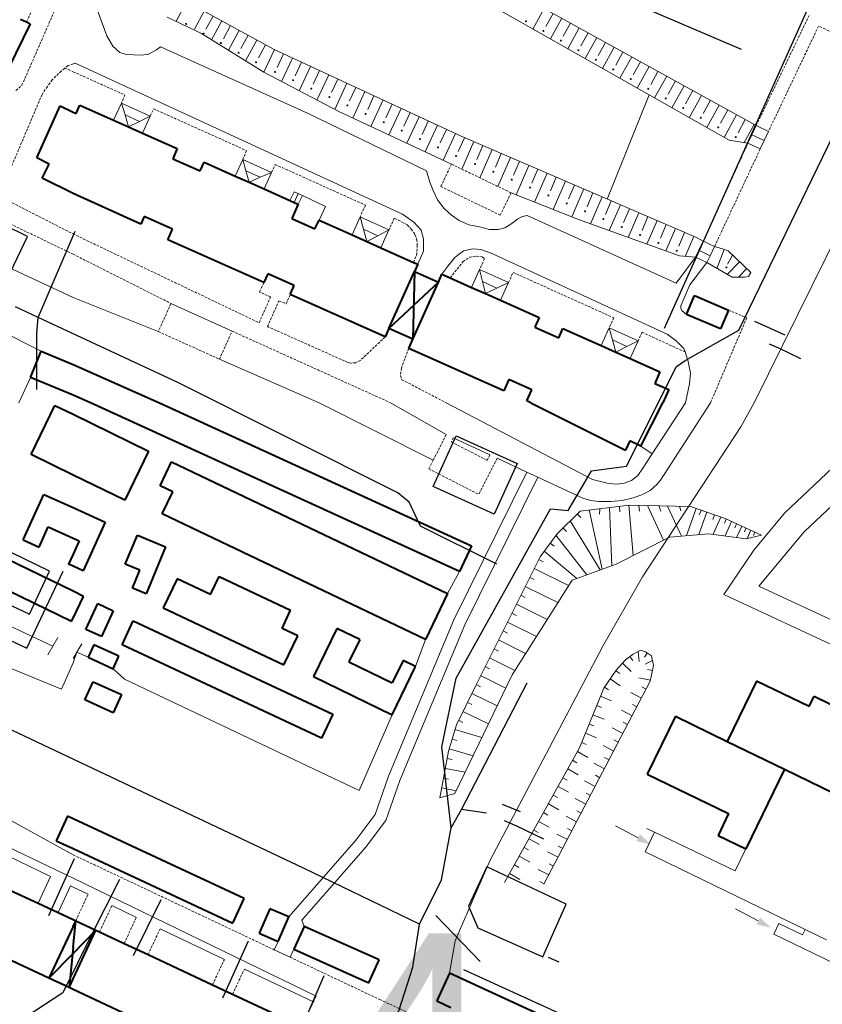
# Model space of a CAD drawing. Extents: x 13 to 4138, y -4831 to -1000.
# Tile 73 of 99: x 1989 to 2150, y -3121 to -2923. Entities that reach past the tile are written whole.
import ezdxf

# ---------------------------------------------------------------- set-up
doc = ezdxf.new("R2010")
doc.units = 0
doc.header["$MEASUREMENT"] = 0
doc.linetypes.add('DASHED', pattern=[0.75, 0.5, -0.25])
for name, color, linetype in [('11', 7, 'CONTINUOUS'), ('15', 7, 'CONTINUOUS'), ('24', 7, 'CONTINUOUS'), ('25', 7, 'CONTINUOUS'), ('37', 7, 'CONTINUOUS'), ('40', 7, 'CONTINUOUS'), ('6', 7, 'CONTINUOUS'), ('7', 7, 'CONTINUOUS'), ('границы команд_1', 10, 'CONTINUOUS'), ('ДЕТСКИЕ_ПЛОЩАДКИ', 6, 'CONTINUOUS'), ('ЛЕСТНИЦЫ', 6, 'CONTINUOUS'), ('ПЕШЕХОДНЫЕ_ДОРОЖКИ', 3, 'CONTINUOUS'), ('СПОРТИВНЫЕ_ПЛОЩАДКИ', 3, 'CONTINUOUS')]:
    doc.layers.add(name, color=color, linetype=linetype)
doc.styles.get("Standard").update_dxf_attribs({"font": 'txt', "height": 0.2})

msp = doc.modelspace()

# ---------------------------------------------------------------- linework, layer by layer
at = {"layer": '11', "color": 253, "linetype": 'Continuous', "lineweight": 0}
for p, q in [((2136.48, -3000), (2153.8, -2965.06)), ((1977.34, -2981.58), (1993.64, -2989.68)), ((1991.49, -2994.96), (1989.16, -3000)), ((2133.81, -3004.86), (2136.48, -3000)), ((2114.11, -3034.87), (2133.81, -3004.86)), ((1995.94, -3048.76), (1967.8, -3035.61)), ((2077.41, -3033.83), (2075.03, -3038.21)), ((2106.15, -3048.77), (2114.11, -3034.87)), ((1996.97, -3047.05), (1994.91, -3050.48)), ((2070.62, -3047.45), (2068.63, -3052.87)), ((2001.77, -3048.29), (2000.74, -3050)), ((2083.54, -3091.78), (2106.15, -3048.77)), ((2000.74, -3050), (2000, -3051.24)), ((2003.01, -3051.01), (2000.74, -3050)), ((2010.33, -3055.37), (2008.06, -3053.3)), ((2057.3, -3077.67), (2010.33, -3055.37)), ((2063.95, -3062.53), (2057.3, -3077.67)), ((2108.69, -3084.74), (2113.23, -3087.15)), ((2116.53, -3086.06), (2114.98, -3085.31)), ((2132.66, -3093.81), (2116.53, -3086.06)), ((2114.64, -3090.01), (2146.67, -3105.55)), ((2132.66, -3093.81), (2134.78, -3089.4)), ((2076.57, -3107.78), (2083.54, -3091.78)), ((2132.76, -3101.42), (2137.3, -3103.83)), ((2075.41, -3114.27), (2076.57, -3107.78))]:
    msp.add_line(p, q, dxfattribs=at)
msp.add_point((2000.74, -3050), dxfattribs=at)
for points in [[(2115.76, -3088.49), (2113.6, -3086.46), (2112.87, -3087.84)], [(2139.83, -3105.17), (2137.67, -3103.14), (2136.94, -3104.52)]]:
    msp.add_solid(points, dxfattribs=at)
at = {"layer": '15', "color": 253, "linetype": 'Continuous', "lineweight": 0}
for p, q in [((2141.44, -3104.34), (2140.42, -3106.45)), ((2146.15, -3106.62), (2141.44, -3104.34)), ((2140.42, -3106.45), (2155.05, -3113.55)), ((2146.67, -3105.55), (2146.15, -3106.62)), ((2146.67, -3105.55), (2150.97, -3107.64))]:
    msp.add_line(p, q, dxfattribs=at)
at = {"layer": '24', "color": 253, "linetype": 'DASHED', "lineweight": 0}
for p, q in [((1990.67, -2923.73), (1994.24, -2915.99)), ((1989.74, -2936.42), (1997.44, -2918.8)), ((2136.88, -2944.5), (2147.46, -2922.45)), ((2149.38, -2924.54), (2139.34, -2945.66)), ((2187.99, -2942.89), (2149.38, -2924.54)), ((1998.35, -2932.99), (1997.65, -2933.55)), ((1999, -2932.48), (1998.35, -2932.99)), ((1998.35, -2932.99), (2000, -2933.69)), ((2000, -2932.14), (1999, -2932.48)), ((2000.44, -2931.98), (2000, -2932.14)), ((1997.65, -2933.55), (1995.83, -2935.33)), ((2000, -2933.69), (2010.4, -2938.37)), ((1988.55, -2937.49), (1989.74, -2936.42)), ((1994.86, -2936.63), (1993.78, -2938.24)), ((1995.83, -2935.33), (1994.86, -2936.63)), ((1993.78, -2938.24), (1986.57, -2955.26)), ((2010.4, -2938.37), (2009.68, -2939.97)), ((2015.47, -2942.58), (2016.13, -2941.12)), ((2016.13, -2941.12), (2034.78, -2949.51)), ((2135.23, -2948.01), (2126.28, -2967.63)), ((2034.78, -2949.51), (2033.99, -2951.26)), ((2137.69, -2949.17), (2128.53, -2968.72)), ((2039.78, -2953.87), (2040.5, -2952.28)), ((2040.5, -2952.28), (2058.57, -2960.42)), ((2073.67, -2956.68), (2075.83, -2952.21)), ((2075.83, -2952.21), (2087.75, -2957.96)), ((2085.6, -2962.43), (2073.67, -2956.68)), ((2087.75, -2957.96), (2085.6, -2962.43)), ((2000, -2970.25), (1977.76, -2959.55)), ((1985.82, -2958.93), (2000, -2966.19)), ((2058.57, -2960.42), (2057.51, -2962.78)), ((2064.36, -2963.02), (2063.3, -2965.38)), ((2066.95, -2964.35), (2064.36, -2963.02)), ((2067.82, -2965.29), (2066.95, -2964.35)), ((2000, -2966.19), (2037.27, -2983.98)), ((2068.47, -2966.23), (2067.82, -2965.29)), ((2068.91, -2967.46), (2068.47, -2966.23)), ((2068.83, -2970.43), (2068.98, -2968.55)), ((2068.98, -2968.55), (2068.91, -2967.46)), ((2000, -2970.25), (2019.62, -2980.13)), ((2068.22, -2971.89), (2068.83, -2970.43)), ((2075.59, -2974.99), (2078.14, -2971.73)), ((2078.14, -2971.73), (2079.52, -2970.86)), ((2079.52, -2970.86), (2080.89, -2970.65)), ((2080.89, -2970.65), (2081.98, -2970.79)), ((2082.45, -2971.15), (2081.46, -2973.35)), ((2081.98, -2970.79), (2082.45, -2971.15)), ((2087.25, -2975.95), (2088.17, -2973.91)), ((2088.17, -2973.91), (2108.34, -2983)), ((2037.38, -2977.83), (2038.22, -2975.95)), ((2039.58, -2978.82), (2037.38, -2977.83)), ((2042.68, -2980.21), (2043.52, -2978.33)), ((2019.62, -2980.13), (2017.08, -2985.75)), ((2037.27, -2983.98), (2039.58, -2978.82)), ((2038.95, -2984.74), (2041.26, -2979.57)), ((2041.26, -2979.57), (2042.68, -2980.21)), ((2131.32, -2981.44), (2134.98, -2983)), ((2108.34, -2983), (2107.43, -2985)), ((2134.98, -2983), (2127.73, -3000)), ((2017.08, -2985.75), (2029.32, -2991.28)), ((2029.32, -2991.28), (2031.86, -2985.66)), ((2031.86, -2985.66), (2063.58, -3000)), ((2054.38, -2991.64), (2038.95, -2984.74)), ((2114.01, -2985.89), (2113.22, -2987.61)), ((2122.62, -2989.84), (2114.01, -2985.89)), ((2062.53, -2986.84), (2057.5, -2991.58)), ((2067.25, -2989.13), (2065.8, -2993.07)), ((2054.97, -2991.94), (2054.38, -2991.64)), ((2055.62, -2992.08), (2054.97, -2991.94)), ((2056.56, -2992.01), (2055.62, -2992.08)), ((2057.5, -2991.58), (2056.56, -2992.01)), ((2065.8, -2993.07), (2065.58, -2994.52)), ((2065.58, -2994.52), (2065.87, -2995.39)), ((2065.87, -2995.39), (2074.74, -3000)), ((2074.79, -3006.39), (2072.18, -3011.5)), ((2076.18, -3007.03), (2075.75, -3007.86)), ((2075.75, -3007.86), (2082.98, -3011.55)), ((2072.18, -3011.5), (2071.28, -3013.26)), ((2084.98, -3011.14), (2081.28, -3018.38)), ((2083.53, -3010.47), (2082.98, -3011.55)), ((2071.28, -3013.26), (2081.28, -3018.38)), ((2000, -3090.56), (2026.37, -3103.01)), ((2000.53, -3103.79), (2003.01, -3098.48)), ((2005.3, -3106.03), (2007.77, -3100.75)), ((2010.24, -3108.34), (2012.68, -3103.1)), ((2026.37, -3103.01), (2040.3, -3109.59)), ((2015.03, -3110.57), (2017.45, -3105.38)), ((2027.93, -3116.61), (2030.31, -3111.52)), ((2043.49, -3111.09), (2061.45, -3119.57)), ((2031.97, -3118.49), (2034.33, -3113.45)), ((2045.85, -3124.98), (2048.16, -3120.06)), ((2048.16, -3120.06), (2048.69, -3118.91)), ((2061.45, -3119.57), (2070.11, -3123.57))]:
    msp.add_line(p, q, dxfattribs=at)
at = {"layer": '24', "color": 253, "linetype": 'Continuous', "lineweight": 0}
for p, q in [((2006.74, -2926.51), (2004.15, -2919.42)), ((2007.97, -2928.6), (2006.74, -2926.51)), ((2009.35, -2929.84), (2007.97, -2928.6)), ((2017.52, -2928.68), (2016.73, -2929.33)), ((2046.94, -2941.99), (2017.52, -2928.68)), ((2010.72, -2930.27), (2009.35, -2929.84)), ((2012.17, -2930.34), (2010.72, -2930.27)), ((2013.69, -2930.41), (2012.17, -2930.34)), ((2015.13, -2930.2), (2013.69, -2930.41)), ((2016.73, -2929.33), (2015.13, -2930.2)), ((2065.99, -2962.25), (2000.44, -2931.98)), ((2070.85, -2953.55), (2046.94, -2941.99)), ((2071.51, -2955.79), (2070.85, -2953.55)), ((2072.16, -2957.46), (2071.51, -2955.79)), ((2073.03, -2959.34), (2072.16, -2957.46)), ((2074.33, -2961.08), (2073.03, -2959.34)), ((2068.31, -2963.84), (2065.99, -2962.25)), ((2075.85, -2962.45), (2074.33, -2961.08)), ((2077.37, -2963.47), (2075.85, -2962.45)), ((2090.03, -2962.67), (2089.09, -2963.18)), ((2090.97, -2962.53), (2090.03, -2962.67)), ((2120.82, -2976.05), (2090.97, -2962.53)), ((2069.75, -2965.43), (2068.31, -2963.84)), ((2079.32, -2964.34), (2077.37, -2963.47)), ((2081.42, -2964.77), (2079.32, -2964.34)), ((2087.71, -2964.26), (2086.48, -2964.99)), ((2089.09, -2963.18), (2087.71, -2964.26)), ((2070.19, -2967.17), (2069.75, -2965.43)), ((2083.44, -2965.28), (2081.42, -2964.77)), ((2085.18, -2965.28), (2083.44, -2965.28)), ((2086.48, -2964.99), (2085.18, -2965.28)), ((2070.19, -2969.63), (2070.19, -2967.17)), ((2069.05, -2972.27), (2070.19, -2969.63)), ((2076.51, -2970.9), (2078.25, -2969.6)), ((2078.25, -2969.6), (2080.11, -2969.18)), ((2080.11, -2969.18), (2081.72, -2969.31)), ((2081.72, -2969.31), (2083.75, -2970.03)), ((2083.75, -2970.03), (2119.06, -2986.25)), ((2075.07, -2972.64), (2076.51, -2970.9)), ((2124.73, -2970.84), (2120.82, -2976.05)), ((2126.97, -2971.92), (2123.57, -2976.41)), ((2073.91, -2974.24), (2075.07, -2972.64)), ((2123.57, -2976.41), (2121.76, -2980.61)), ((2019.62, -2980.13), (2031.86, -2985.66)), ((2121.76, -2980.61), (2121.76, -2981.12)), ((2121.76, -2981.12), (2122.05, -2981.63)), ((2122.05, -2981.63), (2122.91, -2982.31)), ((2119.06, -2986.25), (2120.94, -2987.7)), ((2120.94, -2987.7), (2122.39, -2989.15)), ((2122.39, -2989.15), (2122.62, -2989.84)), ((2122.62, -2989.84), (2123.25, -2991.75)), ((2123.25, -2991.75), (2123.69, -2994.07)), ((2123.69, -2994.07), (2123.54, -2996.24)), ((2123.54, -2996.24), (2122.73, -3000)), ((2063.58, -3000), (2074.79, -3006.39)), ((2074.74, -3000), (2104.09, -3015.4)), ((2122.73, -3000), (2116.04, -3010.27)), ((2127.73, -3000), (2117.72, -3015.5)), ((2076.18, -3007.03), (2083.53, -3010.47)), ((2084.98, -3011.14), (2090.92, -3013.91)), ((2116.04, -3010.27), (2114.18, -3013.14)), ((2142.52, -3022.16), (2153.34, -3011.92)), ((2090.92, -3013.91), (2076.32, -3043.52)), ((2090.92, -3013.91), (2093.12, -3014.94)), ((2113.17, -3014.58), (2114.18, -3013.14)), ((2093.12, -3014.94), (2078.53, -3044.53)), ((2093.12, -3014.94), (2102.17, -3019.16)), ((2104.09, -3015.4), (2107.28, -3016.18)), ((2110.41, -3016.11), (2111.9, -3015.61)), ((2111.9, -3015.61), (2113.17, -3014.58)), ((2117.06, -3016.35), (2117.72, -3015.5)), ((2146.47, -3025.87), (2157.51, -3015.42)), ((2107.28, -3016.18), (2109.01, -3016.35)), ((2109.01, -3016.35), (2110.41, -3016.11)), ((2113.98, -3018.47), (2115.6, -3017.62)), ((2115.6, -3017.62), (2117.06, -3016.35)), ((2102.17, -3019.16), (2103.74, -3019.59)), ((2103.74, -3019.59), (2105.36, -3019.78)), ((2105.36, -3019.78), (2107.77, -3019.78)), ((2107.77, -3019.78), (2110.04, -3019.59)), ((2110.04, -3019.59), (2112.23, -3019.08)), ((2112.23, -3019.08), (2113.98, -3018.47)), ((2136.39, -3029.53), (2142.52, -3022.16)), ((2137.41, -3036.76), (2146.47, -3025.87)), ((2130.39, -3038.45), (2136.39, -3029.53)), ((2188.13, -3060.37), (2137.41, -3036.76)), ((2186.17, -3064.41), (2130.39, -3038.45)), ((2076.32, -3043.52), (2063.2, -3074.8)), ((2078.53, -3044.53), (2065.47, -3075.67)), ((2000, -3052.1), (2000.74, -3050)), ((1986.16, -3052.66), (1997.7, -3057.42)), ((1997.7, -3057.42), (2000, -3052.1)), ((1929.43, -3061.53), (2000, -3095.25)), ((2063.2, -3074.8), (2060.53, -3082.52)), ((2065.47, -3075.67), (2062.7, -3083.68)), ((1978.98, -3079.05), (2000, -3090.56)), ((2060.53, -3082.52), (2056.7, -3087.59)), ((2062.7, -3083.68), (2058.59, -3089.12)), ((2116.53, -3086.06), (2114.64, -3090.01)), ((1982.11, -3088.49), (1995.5, -3094.89)), ((2056.7, -3087.59), (2043.2, -3103.03)), ((2058.59, -3089.12), (2045.85, -3103.69)), ((1992.99, -3100.29), (1995.5, -3094.89)), ((1996.99, -3102.15), (1999.48, -3096.8)), ((1999.48, -3096.8), (2000, -3097.04)), ((2000, -3095.25), (2048.69, -3118.91)), ((2000, -3097.04), (2003.01, -3098.48)), ((2007.77, -3100.75), (2012.68, -3103.1)), ((2046.29, -3104.92), (2045.85, -3103.69)), ((2017.45, -3105.38), (2030.31, -3111.52)), ((2040.3, -3109.59), (2041.08, -3107.93)), ((2040.3, -3109.59), (2043.49, -3111.09)), ((2043.49, -3111.09), (2044.24, -3109.5)), ((2034.33, -3113.45), (2048.16, -3120.06))]:
    msp.add_line(p, q, dxfattribs=at)
at = {"layer": '25', "color": 253, "linetype": 'Continuous', "lineweight": 0}
for p, q in [((2136.02, -2946.33), (2136.88, -2944.5)), ((2136.88, -2944.5), (2139.34, -2945.66)), ((2135.23, -2948.01), (2136.02, -2946.33)), ((2136.02, -2946.33), (2138.48, -2947.49)), ((2139.34, -2945.66), (2138.48, -2947.49)), ((2137.69, -2949.17), (2135.23, -2948.01)), ((2138.48, -2947.49), (2137.69, -2949.17)), ((2126.28, -2967.63), (2125.39, -2969.47)), ((2128.53, -2968.72), (2126.28, -2967.63)), ((2125.39, -2969.47), (2124.73, -2970.84)), ((2125.39, -2969.47), (2127.64, -2970.55)), ((2126.97, -2971.92), (2127.64, -2970.55)), ((2127.64, -2970.55), (2128.53, -2968.72)), ((2124.73, -2970.84), (2126.97, -2971.92))]:
    msp.add_line(p, q, dxfattribs=at)
at = {"layer": '37', "color": 253, "linetype": 'Continuous', "lineweight": 0}
for p, q in [((2082.45, -2914.44), (2136.88, -2944.5)), ((2018.9, -2917.53), (2040.32, -2929.26)), ((2020.63, -2923.6), (2022.79, -2919.66)), ((2115.43, -2938.34), (2083.1, -2920.04)), ((2092.15, -2925.16), (2094.42, -2921.05)), ((2025.73, -2926.07), (2018.86, -2922.74)), ((2024.32, -2925.19), (2026.3, -2921.58)), ((2026.61, -2925.18), (2028.05, -2922.54)), ((2094.72, -2924.65), (2096.18, -2922.02)), ((2095.64, -2927.14), (2097.93, -2922.99)), ((2027.73, -2927.3), (2029.81, -2923.51)), ((2030.12, -2927.1), (2031.56, -2924.47)), ((2098.23, -2926.58), (2099.68, -2923.95)), ((2099.12, -2929.11), (2101.43, -2924.92)), ((2038.25, -2933.81), (2025.73, -2926.07)), ((2031.13, -2929.41), (2033.31, -2925.43)), ((2033.63, -2929.02), (2035.07, -2926.39)), ((2101.73, -2928.51), (2103.18, -2925.89)), ((2102.6, -2931.08), (2104.93, -2926.85)), ((2034.54, -2931.52), (2036.82, -2927.35)), ((2037.14, -2930.94), (2038.58, -2928.31)), ((2105.23, -2930.45), (2106.68, -2927.82)), ((2106.08, -2933.05), (2108.43, -2928.79)), ((2038.23, -2933.8), (2040.33, -2929.27)), ((2040.32, -2929.26), (2077.76, -2946.62)), ((2040.88, -2932.83), (2042.15, -2930.11)), ((2041.78, -2935.66), (2043.96, -2930.95)), ((2108.73, -2932.38), (2110.18, -2929.75)), ((2109.56, -2935.02), (2111.93, -2930.72)), ((2044.51, -2934.51), (2045.78, -2931.79)), ((2045.32, -2937.52), (2047.59, -2932.63)), ((2112.23, -2934.31), (2113.68, -2931.69)), ((2113.04, -2936.99), (2115.43, -2932.66)), ((2053.26, -2941.68), (2038.25, -2933.81)), ((2048.14, -2936.2), (2049.4, -2933.47)), ((2048.87, -2939.38), (2051.22, -2934.32)), ((2115.74, -2936.25), (2117.18, -2933.62)), ((2116.52, -2938.96), (2118.94, -2934.59)), ((2051.77, -2937.88), (2053.03, -2935.16)), ((2052.42, -2941.24), (2054.85, -2936)), ((2055.4, -2939.56), (2056.66, -2936.84)), ((2119.24, -2938.18), (2120.69, -2935.55)), ((2120, -2940.93), (2122.44, -2936.52)), ((2056.03, -2942.97), (2058.48, -2937.68)), ((2059.03, -2941.24), (2060.29, -2938.52)), ((2131.44, -2947.41), (2115.43, -2938.34)), ((2122.74, -2940.11), (2124.19, -2937.49)), ((2123.48, -2942.91), (2125.94, -2938.45)), ((2059.65, -2944.66), (2062.11, -2939.36)), ((2062.66, -2942.92), (2063.92, -2940.2)), ((2126.24, -2942.05), (2127.69, -2939.42)), ((2126.96, -2944.88), (2129.44, -2940.39)), ((2075.83, -2952.21), (2053.26, -2941.68)), ((2063.28, -2946.35), (2065.74, -2941.04)), ((2066.29, -2944.61), (2067.55, -2941.88)), ((2066.9, -2948.04), (2069.36, -2942.72)), ((2129.74, -2943.98), (2131.19, -2941.36)), ((2130.44, -2946.85), (2132.94, -2942.32)), ((2069.92, -2946.29), (2071.18, -2943.57)), ((2070.53, -2949.73), (2072.99, -2944.41)), ((2133.24, -2945.91), (2134.69, -2943.29)), ((2134.44, -2947.89), (2136.44, -2944.26)), ((2073.55, -2947.97), (2074.81, -2945.25)), ((2074.15, -2951.43), (2076.62, -2946.09)), ((2077.76, -2946.62), (2124.91, -2966.92)), ((2077.18, -2949.65), (2078.44, -2946.93)), ((2077.91, -2953.21), (2080.28, -2947.7)), ((2080.93, -2951.25), (2082.12, -2948.49)), ((2135.23, -2948.01), (2131.44, -2947.41)), ((2081.52, -2954.95), (2083.96, -2949.28)), ((2084.61, -2952.83), (2085.79, -2950.07)), ((2085.12, -2956.69), (2087.63, -2950.87)), ((2088.28, -2954.41), (2089.47, -2951.66)), ((2088.76, -2958.36), (2091.3, -2952.45)), ((2091.95, -2955.99), (2093.14, -2953.24)), ((2092.49, -2959.82), (2094.98, -2954.03)), ((2095.63, -2957.58), (2096.82, -2954.82)), ((2096.21, -2961.29), (2098.65, -2955.61)), ((2099.3, -2959.16), (2100.49, -2956.4)), ((2101.3, -2963.29), (2087.75, -2957.96)), ((2099.93, -2962.75), (2102.33, -2957.19)), ((2102.98, -2960.74), (2104.16, -2957.99)), ((2103.68, -2964.16), (2106, -2958.78)), ((2106.65, -2962.32), (2107.84, -2959.57)), ((2107.45, -2965.52), (2109.67, -2960.36)), ((2110.32, -2963.9), (2111.51, -2961.15)), ((2111.22, -2966.88), (2113.35, -2961.94)), ((2121.49, -2970.61), (2101.3, -2963.29)), ((2114, -2965.49), (2115.18, -2962.73)), ((2114.99, -2968.25), (2117.02, -2963.52)), ((2117.67, -2967.07), (2118.86, -2964.31)), ((2118.75, -2969.61), (2120.7, -2965.1)), ((2121.35, -2968.65), (2122.53, -2965.89)), ((2122.65, -2970.69), (2124.37, -2966.68)), ((2124.91, -2966.92), (2126.28, -2967.63)), ((2128.53, -2968.72), (2130.1, -2969.16)), ((2129.01, -2973.1), (2130.44, -2969.28)), ((2130.1, -2969.16), (2131.26, -2969.59)), ((2131.12, -2972.27), (2132.14, -2970.44)), ((2131.26, -2969.59), (2135.82, -2973.94)), ((2124.73, -2970.84), (2121.49, -2970.61)), ((2132.05, -2974.88), (2126.97, -2971.92)), ((2131.08, -2974.31), (2133.52, -2971.75)), ((2133.3, -2974.88), (2134.97, -2973.13)), ((2135.82, -2973.94), (2135.31, -2974.73)), ((2134.51, -2974.88), (2132.05, -2974.88)), ((2135.31, -2974.73), (2134.51, -2974.88)), ((2096.97, -3026.24), (2101.6, -3021.72)), ((2101.6, -3021.72), (2111.41, -3020.53)), ((2106.03, -3033.35), (2103.44, -3021.49)), ((2105.47, -3022.3), (2105.54, -3021.3)), ((2107.93, -3032.66), (2107.48, -3021)), ((2109.58, -3021.85), (2109.49, -3020.85)), ((2112.24, -3030.6), (2111.37, -3020.53)), ((2111.41, -3020.53), (2123.7, -3020.8)), ((2113.47, -3021.72), (2113.34, -3020.62)), ((2118.3, -3027.52), (2115.08, -3020.61)), ((2117.76, -3021.72), (2117.38, -3020.66)), ((2121.93, -3026.71), (2119.12, -3020.7)), ((2121.81, -3021.69), (2121.48, -3020.75)), ((2122.94, -3026.63), (2124.83, -3021.19)), ((2123.7, -3020.8), (2130.66, -3023.23)), ((2125.48, -3022.46), (2125.85, -3021.57)), ((2105.6, -3033.5), (2099.58, -3023.69)), ((2101.71, -3023.01), (2101.01, -3022.29)), ((2125.41, -3026.42), (2126.97, -3021.94)), ((2128.16, -3023.39), (2128.54, -3022.49)), ((2128.25, -3026.37), (2129.77, -3022.92)), ((2130.51, -3024.15), (2130.86, -3023.31)), ((2130.63, -3026.69), (2131.91, -3023.8)), ((2130.66, -3023.23), (2137.95, -3026.55)), ((2098.85, -3025.8), (2098.15, -3025.09)), ((2132.59, -3025.05), (2132.92, -3024.26)), ((2132.96, -3027), (2133.97, -3024.72)), ((2134.52, -3025.85), (2134.82, -3025.13)), ((2135.08, -3027.2), (2135.81, -3025.57)), ((2093.58, -3030.89), (2096.97, -3026.24)), ((2102.91, -3034.48), (2096.76, -3026.53)), ((2108.81, -3032.34), (2119.48, -3026.92)), ((2119.48, -3026.92), (2127.37, -3026.25)), ((2127.37, -3026.25), (2134.87, -3027.25)), ((2134.87, -3027.25), (2137.95, -3026.55)), ((2136.33, -3026.61), (2136.61, -3025.94)), ((2096.39, -3028.73), (2095.58, -3028.14)), ((2080.68, -3056.66), (2093.58, -3030.89)), ((2094.2, -3031.87), (2093.31, -3031.42)), ((2100.91, -3035.2), (2094.4, -3029.76)), ((2099.28, -3036.65), (2092.41, -3033.21)), ((2099.98, -3035.54), (2108.81, -3032.34)), ((2087.95, -3054.54), (2099.98, -3035.54)), ((2092.41, -3035.45), (2091.52, -3035)), ((2097.13, -3040.04), (2090.62, -3036.79)), ((2090.62, -3039.02), (2089.73, -3038.58)), ((2094.98, -3043.44), (2088.83, -3040.36)), ((2088.83, -3042.6), (2087.94, -3042.15)), ((2092.83, -3046.84), (2087.04, -3043.94)), ((2087.04, -3046.18), (2086.15, -3045.73)), ((2085.25, -3049.76), (2084.36, -3049.31)), ((2090.67, -3050.23), (2085.25, -3047.52)), ((2088.52, -3053.63), (2083.46, -3051.1)), ((2110.69, -3051.53), (2112.2, -3050.37)), ((2112.16, -3051.66), (2111.56, -3050.86)), ((2112.2, -3050.37), (2113.71, -3049.58)), ((2113.45, -3051.88), (2113.25, -3049.82)), ((2113.71, -3049.58), (2114.68, -3049.93)), ((2114.52, -3051.01), (2115.06, -3050.17)), ((2114.68, -3049.93), (2115.93, -3050.73)), ((2115.93, -3050.73), (2116.28, -3052.68)), ((2083.46, -3053.33), (2082.57, -3052.88)), ((2108.83, -3053.57), (2110.69, -3051.53)), ((2111.85, -3053.82), (2110.08, -3052.2)), ((2114.61, -3052.41), (2116.1, -3051.68)), ((2116.28, -3052.68), (2115.66, -3055.78)), ((2076.5, -3078.28), (2087.95, -3054.54)), ((2086.68, -3057.18), (2081.67, -3054.67)), ((2106.35, -3057.19), (2108.83, -3053.57)), ((2109.59, -3056.69), (2107.61, -3055.34)), ((2109.57, -3054.25), (2108.74, -3053.69)), ((2113.34, -3055.14), (2115.69, -3055.61)), ((2115.11, -3053.45), (2116.09, -3053.65)), ((2076.8, -3064.51), (2080.68, -3056.66)), ((2081.67, -3056.91), (2080.78, -3056.46)), ((2115.66, -3055.78), (2094.36, -3096.47)), ((2101.47, -3069.15), (2106.35, -3057.19)), ((2107.31, -3057.55), (2106.49, -3056.99)), ((2113.93, -3056.93), (2114.81, -3057.4)), ((2084.95, -3060.76), (2079.89, -3058.25)), ((2107.91, -3059.72), (2105.68, -3058.82)), ((2111.76, -3058.06), (2113.89, -3059.17)), ((2079.9, -3060.49), (2079, -3060.05)), ((2105.86, -3061.05), (2104.93, -3060.67)), ((2112.07, -3060.48), (2112.96, -3060.94)), ((2083.21, -3064.36), (2078.12, -3061.84)), ((2106.4, -3063.43), (2104.17, -3062.52)), ((2109.9, -3061.6), (2112.03, -3062.71)), ((2075.24, -3069.84), (2076.8, -3064.51)), ((2078.13, -3064.08), (2077.23, -3063.63)), ((2104.34, -3064.75), (2103.42, -3064.37)), ((2108.05, -3065.14), (2110.18, -3066.26)), ((2110.22, -3064.02), (2111.1, -3064.49)), ((2081.91, -3067.06), (2076.51, -3065.49)), ((2104.89, -3067.13), (2102.66, -3066.22)), ((2076.91, -3067.69), (2075.95, -3067.41)), ((2086.47, -3096.1), (2101.47, -3069.15)), ((2102.83, -3068.45), (2101.91, -3068.08)), ((2106.19, -3068.69), (2108.32, -3069.8)), ((2108.36, -3067.57), (2109.25, -3068.03)), ((2073.5, -3079.15), (2075.24, -3069.84)), ((2080.15, -3070.72), (2075.39, -3069.33)), ((2103.16, -3071.05), (2101.06, -3069.89)), ((2106.51, -3071.11), (2107.39, -3071.57)), ((2075.96, -3071.47), (2074.97, -3071.28)), ((2100.96, -3072.12), (2100.09, -3071.63)), ((2104.34, -3072.23), (2106.47, -3073.35)), ((2078.57, -3073.99), (2074.6, -3073.25)), ((2101.21, -3074.55), (2099.12, -3073.38)), ((2104.65, -3074.65), (2105.54, -3075.12)), ((2075.22, -3075.4), (2074.24, -3075.22)), ((2099.27, -3078.04), (2097.17, -3076.88)), ((2099.02, -3075.61), (2098.14, -3075.13)), ((2102.48, -3075.78), (2104.61, -3076.89)), ((2073.5, -3079.15), (2076.5, -3078.28)), ((2076.77, -3077.73), (2073.87, -3077.18)), ((2097.07, -3079.11), (2096.2, -3078.62)), ((2102.8, -3078.2), (2103.68, -3078.66)), ((2097.32, -3081.54), (2095.23, -3080.37)), ((2100.63, -3079.32), (2102.76, -3080.43)), ((2095.13, -3082.6), (2094.25, -3082.12)), ((2098.77, -3082.86), (2100.9, -3083.98)), ((2100.94, -3081.74), (2101.83, -3082.2)), ((2095.38, -3085.03), (2093.28, -3083.87)), ((2093.18, -3086.1), (2092.31, -3085.61)), ((2096.92, -3086.41), (2099.05, -3087.52)), ((2099.09, -3085.28), (2099.97, -3085.75)), ((2093.43, -3088.53), (2091.34, -3087.36)), ((2097.23, -3088.83), (2098.12, -3089.29)), ((2091.49, -3092.02), (2089.39, -3090.86)), ((2091.24, -3089.59), (2090.36, -3089.11)), ((2095.06, -3089.95), (2097.19, -3091.07)), ((2089.29, -3093.09), (2088.42, -3092.6)), ((2095.38, -3092.37), (2096.26, -3092.84)), ((2089.54, -3095.52), (2087.45, -3094.35)), ((2093.21, -3093.5), (2095.34, -3094.61)), ((2093.52, -3095.92), (2094.41, -3096.38))]:
    msp.add_line(p, q, dxfattribs=at)
for centre in [(2022.63, -2924.12), (2090.74, -2923.58), (2026.14, -2926.04), (2094.25, -2925.51), (2029.64, -2927.97), (2097.75, -2927.45), (2033.15, -2929.89), (2101.25, -2929.38), (2036.66, -2931.81), (2104.75, -2931.31), (2040.47, -2933.73), (2108.25, -2933.25), (2044.1, -2935.41), (2047.73, -2937.09), (2111.75, -2935.18), (2115.26, -2937.11), (2051.36, -2938.78), (2118.76, -2939.05), (2054.98, -2940.46), (2122.26, -2940.98), (2058.61, -2942.14), (2125.76, -2942.91), (2062.24, -2943.82), (2129.26, -2944.85), (2065.87, -2945.5), (2132.77, -2946.78), (2069.5, -2947.19), (2073.13, -2948.87), (2076.76, -2950.55), (2080.54, -2952.16), (2084.22, -2953.74), (2087.89, -2955.32), (2091.56, -2956.9), (2095.24, -2958.49), (2098.91, -2960.07), (2102.59, -2961.65), (2106.26, -2963.23), (2109.93, -2964.81), (2113.61, -2966.4), (2117.28, -2967.98), (2120.96, -2969.56), (2130.91, -2972.89)]:
    msp.add_circle(centre, 0.1, dxfattribs=at)
at = {"layer": '40', "color": 253, "linetype": 'Continuous', "lineweight": 0}
for p, q in [((2115.43, -2938.34), (2107.03, -2959.22)), ((1982.92, -2970.93), (2000, -2978.94)), ((2017.08, -2985.75), (2000, -2978.94)), ((2029.32, -2991.28), (2049.3, -3000)), ((2049.3, -3000), (2072.18, -3011.5)), ((2113.77, -3008.7), (2116.04, -3010.27))]:
    msp.add_line(p, q, dxfattribs=at)
at = {"layer": '6', "color": 253, "linetype": 'Continuous', "lineweight": 40}
for p, q in [((1989.45, -2923.14), (1990.67, -2923.73)), ((1991.38, -2924.07), (1987.09, -2932.97)), ((1990.67, -2923.73), (1991.38, -2924.07)), ((1992.72, -2950.96), (1997.39, -2940.5)), ((1997.39, -2940.5), (2000, -2941.77)), ((2000.59, -2942.06), (2001.35, -2940.38)), ((2001.35, -2940.38), (2008.13, -2943.41)), ((2000, -2941.77), (2000.59, -2942.06)), ((2008.13, -2943.41), (2011.13, -2944.75)), ((2011.13, -2944.75), (2013.93, -2946)), ((2013.93, -2946), (2020.87, -2949.11)), ((2020.87, -2949.11), (2019.96, -2951.12)), ((1995.21, -2952.21), (1992.72, -2950.96)), ((1993.81, -2955.03), (1995.21, -2952.21)), ((2019.96, -2951.12), (2025.48, -2953.58)), ((2025.48, -2953.58), (2026.27, -2951.82)), ((2026.27, -2951.82), (2032.49, -2954.6)), ((2032.49, -2954.6), (2035.27, -2955.84)), ((2000, -2958.12), (1993.81, -2955.03)), ((2035.27, -2955.84), (2038.29, -2957.19)), ((2013.58, -2964.21), (2000, -2958.12)), ((2038.29, -2957.19), (2043.44, -2959.49)), ((2043.44, -2959.49), (2044.29, -2959.87)), ((2045.13, -2960.25), (2043.85, -2963.1)), ((2044.29, -2959.87), (2045.13, -2960.25)), ((2014.25, -2962.72), (2013.58, -2964.21)), ((2019.92, -2965.26), (2014.25, -2962.72)), ((2043.85, -2963.1), (2048.46, -2965.16)), ((2048.46, -2965.16), (2049.28, -2963.43)), ((2049.28, -2963.43), (2055.89, -2966.38)), ((2018.98, -2967.35), (2019.92, -2965.26)), ((2055.89, -2966.38), (2058.89, -2967.72)), ((2038.22, -2975.95), (2018.98, -2967.35)), ((2058.89, -2967.72), (2061.68, -2968.97)), ((2061.68, -2968.97), (2068.22, -2971.89)), ((2068.22, -2971.89), (2069.05, -2972.27)), ((2069.05, -2972.27), (2068.4, -2973.72)), ((2039.02, -2974.16), (2038.22, -2975.95)), ((2044.33, -2976.53), (2039.02, -2974.16)), ((2063.29, -2985.14), (2068.4, -2973.72)), ((2068.4, -2973.72), (2068.08, -2987.28)), ((2068.4, -2973.72), (2073.19, -2975.86)), ((2073.19, -2975.86), (2073.91, -2974.24)), ((2073.91, -2974.24), (2075.59, -2974.99)), ((2073.19, -2975.86), (2063.29, -2985.14)), ((2068.08, -2987.28), (2073.19, -2975.86)), ((2075.59, -2974.99), (2079.86, -2976.9)), ((2043.52, -2978.33), (2044.33, -2976.53)), ((2062.53, -2986.84), (2043.52, -2978.33)), ((2079.86, -2976.9), (2082.62, -2978.13)), ((2082.62, -2978.13), (2085.65, -2979.49)), ((2085.65, -2979.49), (2093.38, -2982.94)), ((2122.91, -2982.31), (2124.52, -2978.54)), ((2124.52, -2978.54), (2131.32, -2981.44)), ((2129.72, -2985.21), (2122.91, -2982.31)), ((2131.32, -2981.44), (2129.72, -2985.21)), ((2093.38, -2982.94), (2092.52, -2984.85)), ((2063.29, -2985.14), (2062.53, -2986.84)), ((2068.08, -2987.28), (2063.29, -2985.14)), ((2092.52, -2984.85), (2097.31, -2986.99)), ((2097.31, -2986.99), (2098.14, -2985.13)), ((2098.14, -2985.13), (2105.83, -2988.57)), ((2067.25, -2989.13), (2068.08, -2987.28)), ((1991.49, -2994.96), (1993.64, -2989.68)), ((1993.64, -2989.68), (2000, -2992.36)), ((2086.29, -2997.64), (2067.25, -2989.13)), ((2105.83, -2988.57), (2108.73, -2989.86)), ((2108.73, -2989.86), (2111.62, -2991.16)), ((2111.62, -2991.16), (2117.59, -2993.82)), ((2000, -2992.36), (2017.35, -3000)), ((2117.59, -2993.82), (2116.56, -2996.13)), ((2000, -2998.46), (1991.49, -2994.96)), ((2087.31, -2995.35), (2086.29, -2997.64)), ((2091.94, -2997.42), (2087.31, -2995.35)), ((2116.56, -2996.13), (2119.37, -2997.38)), ((2090.94, -2999.66), (2091.94, -2997.42)), ((2119.37, -2997.38), (2118.2, -3000)), ((2003.48, -3000), (2000, -2998.46)), ((2077.41, -3033.83), (2003.48, -3000)), ((2017.35, -3000), (2079.86, -3028.67)), ((2091.69, -3000), (2090.94, -2999.66)), ((2091.69, -3000), (2110.69, -3009.5)), ((2113.77, -3008.7), (2118.2, -3000)), ((1991.63, -3010.36), (1996.35, -3000.54)), ((1996.35, -3000.54), (2000, -3002.33)), ((2000, -3002.33), (2015.13, -3009.71)), ((2111.57, -3007.65), (2110.69, -3009.5)), ((2113.77, -3008.7), (2111.57, -3007.65)), ((2015.13, -3009.71), (2010.35, -3019.5)), ((2000, -3014.5), (1991.63, -3010.36)), ((2017.44, -3016.63), (2019.73, -3011.83)), ((2019.73, -3011.83), (2075.03, -3038.21)), ((2010.35, -3019.5), (2000, -3014.5)), ((2019.96, -3017.84), (2017.44, -3016.63)), ((2017.84, -3022.28), (2019.96, -3017.84)), ((1990.03, -3027.5), (1994.14, -3018.38)), ((1994.14, -3018.38), (2000, -3021.03)), ((2000, -3021.03), (2006.41, -3023.92)), ((2070.62, -3047.45), (2017.84, -3022.28)), ((1993.18, -3028.92), (1995.02, -3024.86)), ((1995.02, -3024.86), (2000, -3027.11)), ((2006.41, -3023.92), (2002, -3033.67)), ((1990.03, -3027.5), (1993.18, -3028.92)), ((2000, -3027.11), (2001.22, -3027.66)), ((2001.22, -3027.66), (2000, -3030.36)), ((2010.46, -3032.37), (2012.88, -3026.52)), ((2012.88, -3026.52), (2018.55, -3028.87)), ((2000, -3037.79), (1981.36, -3028.69)), ((2018.55, -3028.87), (2014.66, -3038.29)), ((2079.86, -3028.67), (2077.41, -3033.83)), ((2000, -3030.36), (1999.1, -3032.36)), ((1978.93, -3033.67), (1999.68, -3043.8)), ((2000, -3032.77), (1999.1, -3032.36)), ((2002, -3033.67), (2000, -3032.77)), ((2013.36, -3033.57), (2010.46, -3032.37)), ((2011.88, -3037.14), (2013.36, -3033.57)), ((2020.84, -3035.26), (2018.08, -3041.09)), ((2027.54, -3038.43), (2020.84, -3035.26)), ((2027.54, -3038.43), (2029.25, -3034.81)), ((2029.25, -3034.81), (2043.59, -3041.59)), ((2014.66, -3038.29), (2011.88, -3037.14)), ((2002.11, -3038.82), (2000, -3037.79)), ((2000, -3043.15), (2002.11, -3038.82)), ((2075.03, -3038.21), (2070.62, -3047.45)), ((2002.57, -3045.45), (2004.93, -3040.26)), ((2004.93, -3040.26), (2008.05, -3041.68)), ((2018.08, -3041.09), (2042.25, -3052.52)), ((1999.68, -3043.8), (2000, -3043.15)), ((2008.05, -3041.68), (2005.7, -3046.87)), ((2041.89, -3045.21), (2043.59, -3041.59)), ((2005.7, -3046.87), (2002.57, -3045.45)), ((2009.82, -3048.49), (2012.06, -3043.69)), ((2012.06, -3043.69), (2052.04, -3062.42)), ((2045.01, -3046.68), (2041.89, -3045.21)), ((2052.83, -3045.22), (2048.15, -3054.88)), ((2057.43, -3047.45), (2052.83, -3045.22)), ((2042.25, -3052.52), (2045.01, -3046.68)), ((2057.43, -3047.45), (2055.27, -3051.9)), ((2004.15, -3048.49), (2003.01, -3051.01)), ((2009.2, -3050.78), (2004.15, -3048.49)), ((2049.79, -3067.21), (2009.82, -3048.49)), ((2003.01, -3051.01), (2008.06, -3053.3)), ((2008.06, -3053.3), (2009.2, -3050.78)), ((2055.27, -3051.9), (2063.97, -3056.12)), ((2063.95, -3062.53), (2068.63, -3052.87)), ((2066.13, -3051.66), (2063.97, -3056.12)), ((2068.63, -3052.87), (2066.13, -3051.66)), ((2048.15, -3054.88), (2063.95, -3062.53)), ((2002.36, -3059.52), (2004.01, -3055.89)), ((2004.01, -3055.89), (2009.69, -3058.47)), ((2136.96, -3055.77), (2131.09, -3067.87)), ((2147.48, -3060.88), (2136.96, -3055.77)), ((2009.69, -3058.47), (2008.05, -3062.1)), ((2147.48, -3060.88), (2148.48, -3058.82)), ((2148.48, -3058.82), (2155.94, -3062.44)), ((2008.05, -3062.1), (2002.36, -3059.52)), ((2052.04, -3062.42), (2049.79, -3067.21)), ((2120.69, -3062.83), (2115.06, -3074.42)), ((2120.69, -3062.83), (2131.09, -3067.87)), ((2131.09, -3067.87), (2142.53, -3073.43)), ((2115.06, -3074.42), (2131.35, -3082.33)), ((2142.53, -3073.43), (2134.78, -3089.4)), ((2142.53, -3073.43), (2156.96, -3080.44)), ((1998.88, -3082.85), (1996.6, -3087.76)), ((2000, -3083.37), (1998.88, -3082.85)), ((2131.35, -3082.33), (2129.23, -3086.71)), ((2034.29, -3099.34), (2000, -3083.37)), ((2129.23, -3086.71), (2134.78, -3089.4)), ((1996.6, -3087.76), (2000, -3089.34)), ((2000, -3089.34), (2032, -3104.24)), ((1995.17, -3115.31), (1948.77, -3093.73)), ((1979.54, -3094.03), (1992.99, -3100.29)), ((1992.99, -3100.29), (1996.99, -3102.15)), ((2032, -3104.24), (2034.29, -3099.34)), ((1996.99, -3102.15), (2000, -3103.55)), ((2039.4, -3101.39), (2037.28, -3106.28)), ((2043.2, -3103.03), (2039.4, -3101.39)), ((2000, -3103.55), (2000.53, -3103.79)), ((2000, -3109.06), (2000.53, -3103.79)), ((2000, -3104.93), (2000.53, -3103.79)), ((2000.53, -3103.79), (2004.54, -3105.67)), ((2041.08, -3107.93), (2043.2, -3103.03)), ((2000, -3104.93), (1995.17, -3115.31)), ((2000, -3110.34), (2004.54, -3105.67)), ((2000, -3115.44), (2004.54, -3105.67)), ((2004.54, -3105.67), (2005.3, -3106.03)), ((2005.3, -3106.03), (2010.24, -3108.34)), ((2037.28, -3106.28), (2041.08, -3107.93)), ((2046.29, -3104.92), (2044.24, -3109.5)), ((2061.32, -3111.62), (2046.29, -3104.92)), ((2010.24, -3108.34), (2015.03, -3110.57)), ((1995.17, -3115.31), (2000, -3110.35)), ((2000, -3109.06), (1999.19, -3117.18)), ((2015.03, -3110.57), (2027.93, -3116.61)), ((2044.24, -3109.5), (2059.28, -3116.21)), ((2059.28, -3116.21), (2061.32, -3111.62)), ((2075.41, -3114.27), (2072.86, -3119.83)), ((2133.29, -3140.9), (2075.41, -3114.27)), ((1999.19, -3117.18), (1995.17, -3115.31)), ((1999.19, -3117.18), (2000, -3115.44)), ((2000, -3117.56), (1999.19, -3117.18)), ((2044.97, -3138.58), (2000, -3117.56)), ((2027.93, -3116.61), (2031.97, -3118.49)), ((2031.97, -3118.49), (2045.85, -3124.98)), ((2072.86, -3119.83), (2075.69, -3121.13))]:
    msp.add_line(p, q, dxfattribs=at)
at = {"layer": '7', "color": 253, "linetype": 'Continuous', "lineweight": 0}
for p, q in [((2009.68, -2939.97), (2008.13, -2943.41)), ((2015.47, -2942.58), (2009.68, -2939.97)), ((2009.68, -2939.97), (2010.41, -2942.36)), ((2013.3, -2943.66), (2010.41, -2942.36)), ((2010.41, -2942.36), (2011.13, -2944.75)), ((2013.3, -2943.66), (2015.47, -2942.58)), ((2013.93, -2946), (2015.47, -2942.58)), ((2011.13, -2944.75), (2013.3, -2943.66)), ((2011.13, -2944.75), (2011.13, -2944.75)), ((2033.99, -2951.26), (2032.49, -2954.6)), ((2039.78, -2953.87), (2033.99, -2951.26)), ((2033.99, -2951.26), (2034.63, -2953.55)), ((2034.63, -2953.55), (2037.52, -2954.85)), ((2034.63, -2953.55), (2035.27, -2955.84)), ((2037.52, -2954.85), (2039.78, -2953.87)), ((2038.29, -2957.19), (2039.78, -2953.87)), ((2035.27, -2955.84), (2037.52, -2954.85)), ((2035.27, -2955.84), (2035.27, -2955.84)), ((2043.44, -2959.49), (2044.27, -2957.73)), ((2044.27, -2957.73), (2045.11, -2958.12)), ((2045.11, -2958.12), (2044.29, -2959.87)), ((2045.11, -2958.12), (2045.94, -2958.51)), ((2045.94, -2958.51), (2045.13, -2960.25)), ((2045.94, -2958.51), (2050.6, -2960.7)), ((2050.6, -2960.7), (2049.28, -2963.43)), ((2057.51, -2962.78), (2055.89, -2966.38)), ((2063.3, -2965.38), (2057.51, -2962.78)), ((2057.51, -2962.78), (2058.2, -2965.25)), ((2058.2, -2965.25), (2061.09, -2966.55)), ((2058.2, -2965.25), (2058.88, -2967.72)), ((2058.89, -2967.72), (2061.09, -2966.55)), ((2061.09, -2966.55), (2063.3, -2965.38)), ((2061.68, -2968.97), (2063.3, -2965.38)), ((2058.88, -2967.72), (2058.89, -2967.72)), ((2081.46, -2973.35), (2079.86, -2976.9)), ((2087.25, -2975.95), (2081.46, -2973.35)), ((2081.46, -2973.35), (2082.04, -2975.74)), ((2084.93, -2977.04), (2082.04, -2975.74)), ((2082.04, -2975.74), (2082.62, -2978.13)), ((2084.93, -2977.04), (2087.25, -2975.95)), ((2085.65, -2979.49), (2087.25, -2975.95)), ((2082.62, -2978.13), (2084.93, -2977.04)), ((2082.62, -2978.13), (2082.62, -2978.13)), ((2107.43, -2985), (2105.83, -2988.57)), ((2113.22, -2987.61), (2107.43, -2985)), ((2107.43, -2985), (2108.08, -2987.43)), ((2110.97, -2988.74), (2108.08, -2987.43)), ((2108.08, -2987.43), (2108.73, -2989.86)), ((2110.97, -2988.74), (2113.22, -2987.61)), ((2111.62, -2991.16), (2113.22, -2987.61)), ((2108.73, -2989.86), (2110.97, -2988.74)), ((2108.73, -2989.86), (2108.73, -2989.86))]:
    msp.add_line(p, q, dxfattribs=at)
at = {"layer": 'ДЕТСКИЕ_ПЛОЩАДКИ'}
for points in [[(1987.47, -2973.85), (1990.89, -2966.69), (1971.7, -2957.29), (1968.45, -2962.42), (1970.95, -2965.55)], [(2089, -3012.19), (2084.39, -3022.32), (2072.18, -3016.78), (2076.79, -3006.65)], [(2094.11, -3110.98), (2096.33, -3105.99), (2098.79, -3100.47), (2082.88, -3092.95), (2079.2, -3100.85), (2081.09, -3105.23)]]:
    msp.add_lwpolyline(points, close=True, dxfattribs=at)
at = {"layer": 'ЛЕСТНИЦЫ'}
for points in [[(2147.42, -2920.59), (2118.45, -2985.17)], [(2142.68, -2986.48), (2136.63, -2983.75)], [(2089.62, -3081.97), (2086.05, -3080.51)], [(2081.57, -3111.95), (2072.67, -3102.74)]]:
    msp.add_lwpolyline(points, dxfattribs=at)
at = {"layer": 'ПЕШЕХОДНЫЕ_ДОРОЖКИ'}
for points in [[(2133.9, -2929.22), (2093.75, -2912.03), (2083.92, -2903.34), (2076.78, -2899.9), (2066.27, -2894.83), (2035.03, -2879.77), (2025.52, -2875.17), (1974.37, -2850.5), (1959.66, -2849.38), (1956.04, -2848.38)], [(2122.67, -2991.56), (2133.39, -2985.46), (2160.69, -2929.14)], [(2022.16, -3235.47), (2023.34, -3213.86), (2024.56, -3209.14), (2026.07, -3205.8), (2037.84, -3179.7), (2037.96, -3179.44), (2065.36, -3121.66), (2068.08, -3113.05), (2069.44, -3104.45), (2046.2, -3093.28), (1955.5, -3050.37), (1907.4, -3027.07), (1817.98, -2986.03), (1802.2, -2978.09), (1775.89, -2953.11), (1790.45, -2996.77)], [(1992.77, -2997.36), (1992.77, -2986.09), (1993.01, -2982.95), (2000.42, -2965.65)], [(2084.9, -3032.38), (2069.6, -3024.72), (2067.37, -3019.93), (2065.1, -3018.09), (2020.96, -2995.95), (1993.01, -2982.95), (1988.45, -2980.82)], [(2139.45, -2988.18), (2141.32, -2989.02), (2145.78, -2991.16)], [(2069.44, -3104.45), (2073.8, -3095.57), (2075.78, -3085.16), (2073.88, -3068.92), (2076.78, -3055.17), (2095.68, -3021.29), (2099.2, -3021.62), (2102.46, -3016.03), (2103.89, -3013.63), (2110.88, -3012.72), (2120.94, -2992.77), (2122.67, -2991.56)], [(1968.32, -3038.62), (1990.76, -3049.19), (1998.01, -3033.78)], [(2075.78, -3085.16), (2077.82, -3081.5), (2091.01, -3056.12)], [(2082.81, -3082.22), (2077.82, -3081.5)], [(2086.39, -3083.67), (2088.87, -3084.75), (2094.23, -3087.38)], [(1995.12, -3102.7), (2000.3, -3091.3)], [(2009.28, -3095.54), (2003.65, -3106.73)], [(2012.08, -3110.73), (2017.65, -3099.51)], [(2003.65, -3106.73), (1997.97, -3118.22)], [(2030, -3119.2), (2035.16, -3107.79)], [(2097.39, -3112.07), (2095.27, -3111.13)], [(2264.77, -3224.66), (2248.28, -3216.98), (2228.38, -3207.27), (2207.24, -3196.43), (2184.01, -3173.9), (2169.93, -3161.48), (2169.49, -3161.09), (2162.08, -3151.83), (2078.33, -3113.65)], [(2045.28, -3126.43), (2050.34, -3114.76)], [(1997.97, -3118.22), (1982.78, -3128.1), (1973.25, -3146.47)]]:
    msp.add_lwpolyline(points, dxfattribs=at)
at = {"layer": 'СПОРТИВНЫЕ_ПЛОЩАДКИ'}
msp.add_lwpolyline([(1991.25, -3042.34), (1995.26, -3033.75), (1980, -3026.34), (1975.88, -3035.17)], close=True, dxfattribs=at)

# ---------------------------------------------------------------- texts
at = {"layer": 'границы команд_1', "color": 251, "lineweight": 0, "insert": (2047.72, -3106.28), "char_height": 50, "attachment_point": 1}
msp.add_mtext_dynamic_manual_height_columns('{\\fArial|b0|i0|c204|p34;\\C6;4}', width=31.0266, gutter_width=1, heights=[0], dxfattribs=at)

doc.saveas('drawing.dxf')
